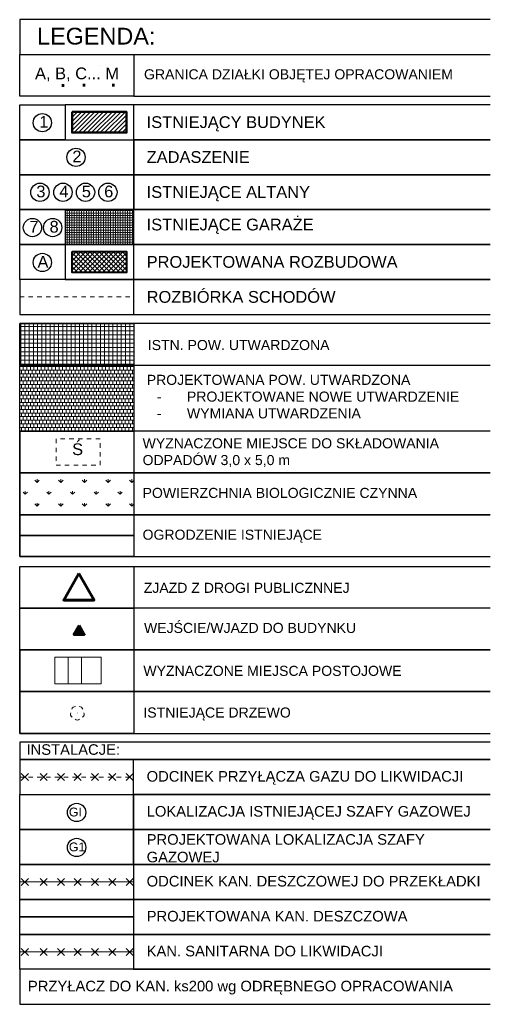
# Model space of a CAD drawing. Header units: metres. Extents: x 7529105 to 7529424, y 5515588 to 5515908.
# Tile 18 of 18: x 7529371 to 7529424, y 5515796 to 5515908. Entities that reach past the tile are written whole.
import ezdxf

# ---------------------------------------------------------------- set-up
doc = ezdxf.new("R2010")
doc.units = ezdxf.units.M
doc.header["$MEASUREMENT"] = 0
doc.linetypes.add('ACAD_ISO02W100', pattern=[15, 12, -3])
doc.linetypes.add('ib10_500', pattern=[1, 0.5, -0.5])
doc.layers.get('0').update_dxf_attribs({"color": 250, "linetype": 'CONTINUOUS', "lineweight": 5})
doc.layers.add('-RAMKI', color=250, linetype='CONTINUOUS')
doc.layers.add('ogrodzenie trwałe (linia)', color=7, linetype='CONTINUOUS')
for name, color, linetype, lineweight in [('000_rozbiórka', 1, 'ib10_500', 5), ('_ET-KAN DESZCZOWA', 96, 'CONTINUOUS', 30), ('K-HATCH', 8, 'CONTINUOUS', 5), ('Zieleń', 82, 'CONTINUOUS', 15)]:
    doc.layers.add(name, color=color, linetype=linetype, lineweight=lineweight)
doc.layers.add('0Z_GRANICA OPRACOWANIA', color=7, linetype='ACAD_ISO02W100', lineweight=50, true_color=0xff7f7f)
doc.layers.add('A_HATCH', color=7, linetype='CONTINUOUS', lineweight=5, true_color=0x999999)
for name, color, linetype, transparency in [('312-Budynek (powierzchnia)', 7, 'CONTINUOUS', 0.5), ('drzewo liściaste (punkt)', 7, 'CONTINUOUS', 0.5), ('inna budowla (powierzchnia)', 7, 'CONTINUOUS', 0.5)]:
    doc.layers.add(name, color=color, linetype=linetype, transparency=transparency)
doc.layers.add('EUZPU_L_2', color=7, linetype='CONTINUOUS', lineweight=18, transparency=0.5)
doc.styles.add('ARIAL', font='arial.ttf')
doc.linetypes.add('OGRODZENIE1', pattern='A,0.25,-0.1,[133,ltypeshp.shx,S=0.1,R=0,X=-0.1,Y=0],-0.1,1', length=1.45)

# ---------------------------------------------------------------- blocks, each defined once
blk = doc.blocks.new('OP021')
at = {"linetype": 'Continuous', "lineweight": 13}
h = blk.add_hatch(color=0, dxfattribs=at)
edge = h.paths.add_edge_path()
edge.add_arc((0, 0), 0.05, 0, 360)
at = {"color": 0, "linetype": 'Continuous', "lineweight": 13}
for centre, start, end in [((-0.38, 0.124), 121.308, 202.548), ((0, 0.4), 49.272, 130.728), ((0.38, 0.124), 337.452, 58.692), ((-0.235, -0.324), 193.221, 274.871), ((0.235, -0.324), 265.129, 346.779)]:
    blk.add_arc(centre, 0.4, start, end, dxfattribs=at)

msp = doc.modelspace()

# ---------------------------------------------------------------- hatches: boundary and pattern name
at = {"layer": 'A_HATCH'}
h = msp.add_hatch(dxfattribs=at)
h.set_pattern_fill('ANGLE', color=256)
h.set_pattern_definition([(0, (0, -9.653), (0, 0.275), [0.2, -0.075]), (90, (0, -9.653), (-0.275, 2e-17), [0.2, -0.075])])
h.paths.add_polyline_path([(7529383.82, 5515882.32), (7529383.82, 5515886.28), (7529376.03, 5515886.28), (7529376.03, 5515882.32)])
at = {"layer": 'A_HATCH', "linetype": 'Continuous', "true_color": 0x005b8c}
h = msp.add_hatch(dxfattribs=at)
h.set_pattern_fill('ANSI37', color=146, scale=3)
h.set_pattern_definition([(45, (-398.83482, 31.19957), (-0.265165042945, 0.265165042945), []), (135, (-398.83482, 31.19957), (-0.265165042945, -0.265165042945), [])])
h.paths.add_polyline_path([(7529383.02, 5515881.52), (7529383.02, 5515879.15), (7529376.83, 5515879.15), (7529376.83, 5515881.52)])
at = {"layer": 'A_HATCH'}
h = msp.add_hatch(dxfattribs=at)
h.set_pattern_fill('AR-B88', color=256, scale=0.002)
h.set_pattern_definition([(0, (50375.01353, 18780.56653), (0, 0.4064), []), (90, (50375.01353, 18780.56653), (-0.2032, 0.4064), [0.4064, -0.4064])])
h.paths.add_polyline_path([(7529383.82, 5515861.13), (7529370.88, 5515861.13), (7529370.88, 5515868.63), (7529383.82, 5515868.63)])
at = {"layer": 'EUZPU_L_2', "lineweight": 60, "transparency": 33554687}
h = msp.add_hatch(color=256, dxfattribs=at)
h.dxf.hatch_style = 1
h.paths.add_polyline_path([(7529377.62, 5515839.11), (7529377.03, 5515838.09), (7529378.2, 5515838.09)])
at = {"layer": 'K-HATCH'}
h = msp.add_hatch(dxfattribs=at)
h.set_pattern_fill('ANSI31', color=256, scale=2.8)
h.set_pattern_definition([(45, (0, 0), (-0.247487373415, 0.247487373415), [])])
h.paths.add_polyline_path([(7529383.02, 5515897.38), (7529383.02, 5515895.02), (7529376.83, 5515895.02), (7529376.83, 5515897.38)])
at = {"layer": 'K-HATCH', "lineweight": 9, "transparency": 33554559}
h = msp.add_hatch(dxfattribs=at)
h.set_pattern_fill('ANSI37', color=256, scale=3.803384, angle=135)
h.set_pattern_definition([(180, (7527738.8761, 5515606.30617), (-4e-17, -0.47542302), []), (270, (7527738.8761, 5515606.30617), (0.47542302, -8e-17), [])])
h.paths.add_polyline_path([(7529383.82, 5515873.37), (7529370.88, 5515873.37), (7529370.88, 5515868.63), (7529383.82, 5515868.63)])
at = {"layer": 'Zieleń', "linetype": 'Continuous', "true_color": 0x61993b}
h = msp.add_hatch(dxfattribs=at)
h.set_pattern_fill('GRASS', color=85, scale=1.901692)
h.set_pattern_definition([(90, (7527865.4456, 5515775.9873), (-1.3446994, 1.3446994), [0.3565673, -2.3328314]), (45, (7527865.4456, 5515775.9873), (-1.3446994, 1.3446994), [0.3565673, -1.5451248]), (135, (7527865.4456, 5515775.9873), (-1.3446994, -1.3446994), [0.3565673, -1.5451248])])
h.paths.add_polyline_path([(7529383.82, 5515851.66), (7529370.88, 5515851.66), (7529370.88, 5515856.4), (7529383.82, 5515856.4)])

# ---------------------------------------------------------------- linework, layer by layer
at = {"layer": '-RAMKI', "color": 18, "linetype": 'Continuous', "true_color": 0x000000}
for p, q in [((7529383.82, 5515899.14), (7529424.29, 5515899.14)), ((7529383.82, 5515894.22), (7529383.82, 5515898.18)), ((7529383.82, 5515890.25), (7529383.82, 5515894.22)), ((7529383.82, 5515886.28), (7529383.82, 5515890.25)), ((7529383.82, 5515882.32), (7529383.82, 5515886.28)), ((7529383.82, 5515878.35), (7529383.82, 5515882.31)), ((7529383.82, 5515874.38), (7529383.82, 5515878.35)), ((7529383.82, 5515845.79), (7529424.29, 5515845.79)), ((7529383.81, 5515811.98), (7529383.81, 5515823.88))]:
    msp.add_line(p, q, dxfattribs=at)
for points in [[(7529424.29, 5515907.84), (7529370.88, 5515907.84), (7529370.88, 5515903.87), (7529424.29, 5515903.87)], [(7529424.29, 5515898.18), (7529376.03, 5515898.18), (7529376.03, 5515894.22), (7529424.29, 5515894.22)], [(7529424.29, 5515894.22), (7529383.82, 5515894.22), (7529383.82, 5515890.25), (7529424.29, 5515890.25)], [(7529424.29, 5515890.25), (7529383.82, 5515890.25), (7529383.82, 5515886.28), (7529424.29, 5515886.28)], [(7529424.29, 5515886.28), (7529376.03, 5515886.28), (7529376.03, 5515882.32), (7529424.29, 5515882.32)], [(7529424.29, 5515882.32), (7529376.03, 5515882.32), (7529376.03, 5515878.35), (7529424.29, 5515878.35)], [(7529424.29, 5515878.35), (7529370.88, 5515878.35), (7529370.88, 5515874.38), (7529424.29, 5515874.38)], [(7529424.29, 5515873.37), (7529370.88, 5515873.37), (7529370.88, 5515868.63), (7529424.29, 5515868.63)], [(7529424.29, 5515861.13), (7529370.88, 5515861.13), (7529370.88, 5515856.4), (7529424.29, 5515856.4)], [(7529424.29, 5515856.4), (7529370.88, 5515856.4), (7529370.88, 5515851.66), (7529424.29, 5515851.66)], [(7529424.29, 5515851.66), (7529370.88, 5515851.66), (7529370.88, 5515846.93), (7529424.29, 5515846.93)], [(7529424.29, 5515841.05), (7529383.82, 5515841.05), (7529383.82, 5515836.32), (7529424.29, 5515836.32)], [(7529424.29, 5515836.32), (7529370.88, 5515836.32), (7529370.88, 5515831.59), (7529424.29, 5515831.59)], [(7529424.29, 5515831.59), (7529370.88, 5515831.59), (7529370.88, 5515826.85), (7529424.29, 5515826.85)], [(7529424.29, 5515825.86), (7529370.88, 5515825.86), (7529370.88, 5515823.88), (7529424.29, 5515823.88)], [(7529424.29, 5515823.88), (7529370.88, 5515823.88), (7529370.88, 5515819.91), (7529424.29, 5515819.91)], [(7529424.29, 5515819.91), (7529383.81, 5515819.91), (7529383.81, 5515815.94), (7529424.29, 5515815.95)], [(7529424.29, 5515815.95), (7529383.81, 5515815.95), (7529383.81, 5515811.98), (7529424.29, 5515811.98)], [(7529424.29, 5515811.98), (7529383.81, 5515811.98), (7529383.81, 5515808.01), (7529424.29, 5515808.01)], [(7529424.29, 5515808.01), (7529383.81, 5515808.01), (7529383.81, 5515804.05), (7529424.29, 5515804.05)], [(7529424.29, 5515804.05), (7529383.81, 5515804.05), (7529383.81, 5515800.08), (7529424.29, 5515800.08)], [(7529424.29, 5515800.08), (7529370.88, 5515800.08), (7529370.88, 5515796.11), (7529424.29, 5515796.11)]]:
    msp.add_lwpolyline(points, dxfattribs=at)
for points in [[(7529383.82, 5515899.14), (7529370.88, 5515899.14), (7529370.88, 5515903.87), (7529383.82, 5515903.87)], [(7529376.03, 5515894.22), (7529370.88, 5515894.22), (7529370.88, 5515898.18), (7529376.03, 5515898.18)], [(7529383.82, 5515890.25), (7529370.88, 5515890.25), (7529370.88, 5515894.22), (7529383.82, 5515894.22)], [(7529383.82, 5515886.28), (7529370.88, 5515886.28), (7529370.88, 5515890.25), (7529383.82, 5515890.25)], [(7529376.03, 5515882.32), (7529370.88, 5515882.32), (7529370.88, 5515886.28), (7529376.03, 5515886.28)], [(7529376.03, 5515878.35), (7529370.88, 5515878.35), (7529370.88, 5515882.32), (7529376.03, 5515882.32)], [(7529383.82, 5515868.63), (7529370.88, 5515868.63), (7529370.88, 5515873.37), (7529383.82, 5515873.37)], [(7529383.82, 5515861.13), (7529370.88, 5515861.13), (7529370.88, 5515868.63), (7529383.82, 5515868.63)], [(7529383.82, 5515856.4), (7529370.88, 5515856.4), (7529370.88, 5515861.13), (7529383.82, 5515861.13)], [(7529383.82, 5515851.66), (7529370.88, 5515851.66), (7529370.88, 5515856.4), (7529383.82, 5515856.4)], [(7529383.82, 5515846.93), (7529370.88, 5515846.93), (7529370.88, 5515851.66), (7529383.82, 5515851.66)], [(7529383.82, 5515841.05), (7529370.88, 5515841.05), (7529370.88, 5515845.79), (7529383.82, 5515845.79)], [(7529383.82, 5515836.32), (7529370.88, 5515836.32), (7529370.88, 5515841.05), (7529383.82, 5515841.05)], [(7529383.82, 5515831.59), (7529370.88, 5515831.59), (7529370.88, 5515836.32), (7529383.82, 5515836.32)], [(7529383.82, 5515826.85), (7529370.88, 5515826.85), (7529370.88, 5515831.59), (7529383.82, 5515831.59)], [(7529383.81, 5515815.94), (7529370.88, 5515815.95), (7529370.88, 5515819.91), (7529383.81, 5515819.91)], [(7529383.81, 5515811.98), (7529370.88, 5515811.98), (7529370.88, 5515815.95), (7529383.81, 5515815.95)], [(7529383.81, 5515808.01), (7529370.88, 5515808.01), (7529370.88, 5515811.98), (7529383.81, 5515811.98)], [(7529383.81, 5515804.05), (7529370.88, 5515804.05), (7529370.88, 5515808.01), (7529383.81, 5515808.01)], [(7529383.81, 5515800.08), (7529370.88, 5515800.08), (7529370.88, 5515804.05), (7529383.81, 5515804.05)]]:
    msp.add_lwpolyline(points, close=True, dxfattribs=at)
for centre in [(7529373.45, 5515896.15), (7529377.27, 5515892.22), (7529373.18, 5515888.25), (7529375.79, 5515888.25), (7529378.35, 5515888.25), (7529380.89, 5515888.25), (7529372.33, 5515884.25), (7529374.62, 5515884.25), (7529373.45, 5515880.29), (7529377.34, 5515817.88), (7529377.34, 5515813.91)]:
    msp.add_circle(centre, 1.04, dxfattribs=at)
at = {"linetype": 'Continuous'}
msp.add_lwpolyline([(7529380, 5515902.67), (7529380, 5515902.67), (7529380, 5515902.67), (7529380, 5515902.67)], close=True, dxfattribs=at)
at = {"linetype": 'Continuous', "lineweight": 0, "transparency": 33554687}
for points in [[(7529374.85, 5515832.47), (7529376.37, 5515832.47), (7529376.37, 5515835.51), (7529374.85, 5515835.51)], [(7529376.37, 5515832.47), (7529377.89, 5515832.47), (7529377.89, 5515835.51), (7529376.37, 5515835.51)], [(7529377.89, 5515832.47), (7529380.14, 5515832.47), (7529380.14, 5515835.51), (7529377.89, 5515835.51)]]:
    msp.add_lwpolyline(points, close=True, dxfattribs=at)
at = {"layer": '000_rozbiórka'}
for p, q in [((7529370.88, 5515876.37), (7529383.82, 5515876.37)), ((7529370.88, 5515821.9), (7529383.81, 5515821.9))]:
    msp.add_line(p, q, dxfattribs=at)
at = {"layer": '000_rozbiórka', "linetype": 'Continuous'}
for p, q in [((7529371.06, 5515822.3), (7529371.86, 5515821.5)), ((7529371.86, 5515822.3), (7529371.06, 5515821.5)), ((7529373.2, 5515822.3), (7529374, 5515821.5)), ((7529374, 5515822.3), (7529373.2, 5515821.5)), ((7529375.17, 5515822.3), (7529375.97, 5515821.5)), ((7529375.97, 5515822.3), (7529375.17, 5515821.5)), ((7529377.05, 5515822.3), (7529377.85, 5515821.5)), ((7529377.85, 5515822.3), (7529377.05, 5515821.5)), ((7529379.02, 5515822.3), (7529379.82, 5515821.5)), ((7529379.82, 5515822.3), (7529379.02, 5515821.5)), ((7529380.99, 5515822.3), (7529381.79, 5515821.5)), ((7529381.79, 5515822.3), (7529380.99, 5515821.5)), ((7529382.96, 5515822.3), (7529383.76, 5515821.5)), ((7529383.76, 5515822.3), (7529382.96, 5515821.5)), ((7529371.06, 5515802.46), (7529371.86, 5515801.66)), ((7529371.86, 5515802.46), (7529371.06, 5515801.66)), ((7529373.2, 5515802.46), (7529374, 5515801.66)), ((7529374, 5515802.46), (7529373.2, 5515801.66)), ((7529375.17, 5515802.46), (7529375.97, 5515801.66)), ((7529375.97, 5515802.46), (7529375.17, 5515801.66)), ((7529377.05, 5515802.46), (7529377.85, 5515801.66)), ((7529377.85, 5515802.46), (7529377.05, 5515801.66)), ((7529379.02, 5515802.46), (7529379.82, 5515801.66)), ((7529379.82, 5515802.46), (7529379.02, 5515801.66)), ((7529380.99, 5515802.46), (7529381.79, 5515801.66)), ((7529381.79, 5515802.46), (7529380.99, 5515801.66)), ((7529382.96, 5515802.46), (7529383.76, 5515801.66)), ((7529383.76, 5515802.46), (7529382.96, 5515801.66))]:
    msp.add_line(p, q, dxfattribs=at)
at = {"layer": '000_rozbiórka', "color": 8, "linetype": 'Continuous'}
for p, q in [((7529370.88, 5515810), (7529383.81, 5515810)), ((7529370.88, 5515802.06), (7529383.81, 5515802.06))]:
    msp.add_line(p, q, dxfattribs=at)
at = {"layer": '000_rozbiórka', "color": 126, "linetype": 'Continuous', "true_color": 0x008351}
for p, q in [((7529371.06, 5515810.4), (7529371.86, 5515809.6)), ((7529371.86, 5515810.4), (7529371.06, 5515809.6)), ((7529373.2, 5515810.4), (7529374, 5515809.6)), ((7529374, 5515810.4), (7529373.2, 5515809.6)), ((7529375.17, 5515810.4), (7529375.97, 5515809.6)), ((7529375.97, 5515810.4), (7529375.17, 5515809.6)), ((7529377.05, 5515810.4), (7529377.85, 5515809.6)), ((7529377.85, 5515810.4), (7529377.05, 5515809.6)), ((7529379.02, 5515810.4), (7529379.82, 5515809.6)), ((7529379.82, 5515810.4), (7529379.02, 5515809.6)), ((7529380.99, 5515810.4), (7529381.79, 5515809.6)), ((7529381.79, 5515810.4), (7529380.99, 5515809.6)), ((7529382.96, 5515810.4), (7529383.76, 5515809.6)), ((7529383.76, 5515810.4), (7529382.96, 5515809.6))]:
    msp.add_line(p, q, dxfattribs=at)
at = {"layer": '312-Budynek (powierzchnia)', "color": 7, "linetype": 'Continuous', "lineweight": 50, "flags": 128}
msp.add_lwpolyline([(7529376.83, 5515897.38), (7529383.02, 5515897.38), (7529383.02, 5515895.02), (7529376.83, 5515895.02)], close=True, dxfattribs=at)
at = {"layer": '_ET-KAN DESZCZOWA', "color": 116, "linetype": 'Continuous', "lineweight": 35, "true_color": 0x00694c}
msp.add_line((7529370.88, 5515806.03), (7529383.81, 5515806.03), dxfattribs=at)
at = {"layer": 'A_HATCH', "color": 146, "linetype": 'Continuous', "lineweight": 40, "true_color": 0x005b8c, "flags": 128}
msp.add_lwpolyline([(7529376.83, 5515881.52), (7529383.02, 5515881.52), (7529383.02, 5515879.15), (7529376.83, 5515879.15)], close=True, dxfattribs=at)
at = {"layer": 'EUZPU_L_2', "lineweight": 60}
for points in [[(7529377.61, 5515844.98), (7529375.88, 5515841.98), (7529379.33, 5515841.98)], [(7529377.62, 5515839.11), (7529377.03, 5515838.09), (7529378.2, 5515838.09)]]:
    msp.add_lwpolyline(points, close=True, dxfattribs=at)
at = {"layer": 'inna budowla (powierzchnia)', "color": 7, "linetype": 'ib10_500', "lineweight": 18, "flags": 128}
msp.add_lwpolyline([(7529375.01, 5515857.27), (7529380.01, 5515857.27), (7529380.01, 5515860.27), (7529375.01, 5515860.27)], close=True, dxfattribs=at)
at = {"layer": 'ogrodzenie trwałe (linia)', "color": 17, "linetype": 'OGRODZENIE1', "lineweight": 35, "true_color": 0x923e25}
msp.add_line((7529383.82, 5515849.3), (7529370.88, 5515849.3), dxfattribs=at)

# ---------------------------------------------------------------- block references
at = {"layer": 'drzewo liściaste (punkt)', "color": 7, "linetype": 'Continuous', "lineweight": 13, "rotation": 180}
msp.add_blockref('OP021', (7529377.42, 5515829.17), dxfattribs=at)

# ---------------------------------------------------------------- texts
at = {"layer": '-RAMKI', "color": 18, "linetype": 'Continuous', "lineweight": 30, "true_color": 0x000000, "attachment_point": 1, "style": 'ARIAL'}
for s, width, insert, char_height in [('LEGENDA:', 42.0787, (7529372.85, 5515906.92), 1.902), ('GRANICA DZIAŁKI OBJĘTEJ OPRACOWANIEM', 41.7888, (7529384.99, 5515902.21), 1.141), ('1', 3.5081, (7529373.1, 5515896.91), 1.33), ('ISTNIEJĄCY BUDYNEK ', 42.0787, (7529385.29, 5515896.88), 1.3349), ('2', 3.5081, (7529376.86, 5515892.98), 1.33), ('ZADASZENIE', 42.0787, (7529385.29, 5515892.92), 1.335), ('3', 3.5081, (7529372.77, 5515889.01), 1.33), ('6', 3.5081, (7529380.47, 5515889.01), 1.33), ('ISTNIEJĄCE ALTANY', 42.0787, (7529385.29, 5515888.95), 1.3349), ('4', 3.5081, (7529375.38, 5515889.01), 1.33), ('5', 3.5081, (7529377.93, 5515889.01), 1.33), ('7', 3.5081, (7529371.98, 5515885.01), 1.33), ('8', 3.5081, (7529374.27, 5515885.01), 1.33), ('ISTNIEJĄCE GARAŻE', 42.0787, (7529385.29, 5515885.26), 1.3349), ('A', 3.5081, (7529372.9, 5515881.03), 1.33), ('PROJEKTOWANA ROZBUDOWA', 42.0787, (7529385.29, 5515881.02), 1.3349), ('ROZBIÓRKA SCHODÓW', 42.0787, (7529385.29, 5515877.05), 1.3349), ('ISTN. POW. UTWARDZONA ', 41.7888, (7529385.42, 5515871.49), 1.141), ('PROJEKTOWANA POW. UTWARDZONA \\P\\pxi-3,l4,t4;-^IPROJEKTOWANE NOWE UTWARDZENIE\\P-^IWYMIANA UTWARDZENIA', 41.7888, (7529385.3, 5515867.54), 1.141), ('WYZNACZONE MIEJSCE DO SKŁADOWANIA ODPADÓW 3,0 x 5,0 m', 41.7888, (7529384.83, 5515860.34), 1.141), ('POWIERZCHNIA BIOLOGICZNIE CZYNNA ', 41.7888, (7529384.83, 5515854.71), 1.141), ('OGRODZENIE ISTNIEJĄCE', 41.7888, (7529384.83, 5515849.97), 1.141), ('ZJAZD Z DROGI PUBLICZNNEJ', 41.7888, (7529384.96, 5515843.94), 1.141), ('WEJŚCIE/WJAZD DO BUDYNKU', 41.7888, (7529384.99, 5515839.39), 1.141), ('WYZNACZONE MIEJSCA POSTOJOWE', 41.7888, (7529384.92, 5515834.52), 1.141), ('ISTNIEJĄCE DRZEWO', 41.7888, (7529384.92, 5515829.79), 1.141), ('INSTALACJE:', 42.0787, (7529371.65, 5515825.62), 1.2), ('ODCINEK PRZYŁĄCZA GAZU DO LIKWIDACJI', 42.0787, (7529385.29, 5515822.58), 1.2), ('LOKALIZACJA ISTNIEJĄCEJ SZAFY GAZOWEJ', 42.0787, (7529385.29, 5515818.61), 1.2), ('GI', 3.5081, (7529376.46, 5515818.43), 1), ('PROJEKTOWANA LOKALIZACJA SZAFY\\PGAZOWEJ', 42.0787, (7529385.29, 5515815.42), 1.2), ('G1', 3.5081, (7529376.46, 5515814.47), 1), ('ODCINEK KAN. DESZCZOWEJ DO PRZEKŁADKI', 42.0787, (7529385.29, 5515810.68), 1.2), ('PROJEKTOWANA KAN. DESZCZOWA', 42.0787, (7529385.29, 5515806.71), 1.2), ('KAN. SANITARNA DO LIKWIDACJI ', 42.0787, (7529385.29, 5515802.75), 1.2), ('  PRZYŁACZ DO KAN. ks200 wg ODRĘBNEGO OPRACOWANIA ', 53.4038, (7529370.88, 5515798.78), 1.2)]:
    msp.add_mtext_dynamic_manual_height_columns(s, width=width, gutter_width=0.111, heights=[0], dxfattribs=dict(at, insert=insert, char_height=char_height))
at = {"layer": '-RAMKI', "color": 18, "linetype": 'Continuous', "lineweight": 30, "true_color": 0x000000, "insert": (7529376.83, 5515859.76), "char_height": 1.33, "attachment_point": 1, "rotation": 0.2046, "style": 'ARIAL'}
msp.add_mtext_dynamic_manual_height_columns('Ś', width=3.5081, gutter_width=0.111, heights=[0], dxfattribs=at)
at = {"layer": '0Z_GRANICA OPRACOWANIA', "attachment_point": 1, "style": 'ARIAL'}
for s, insert, char_height in [('A, B, C... M', (7529372.62, 5515902.41), 1.3349), ('.', (7529375.37, 5515902.47), 2.28), ('.', (7529377.75, 5515902.5), 2.28), ('.', (7529381.07, 5515902.5), 2.28)]:
    msp.add_mtext_dynamic_manual_height_columns(s, width=16.9332, gutter_width=0.111, heights=[0], dxfattribs=dict(at, insert=insert, char_height=char_height))

doc.saveas('drawing.dxf')
